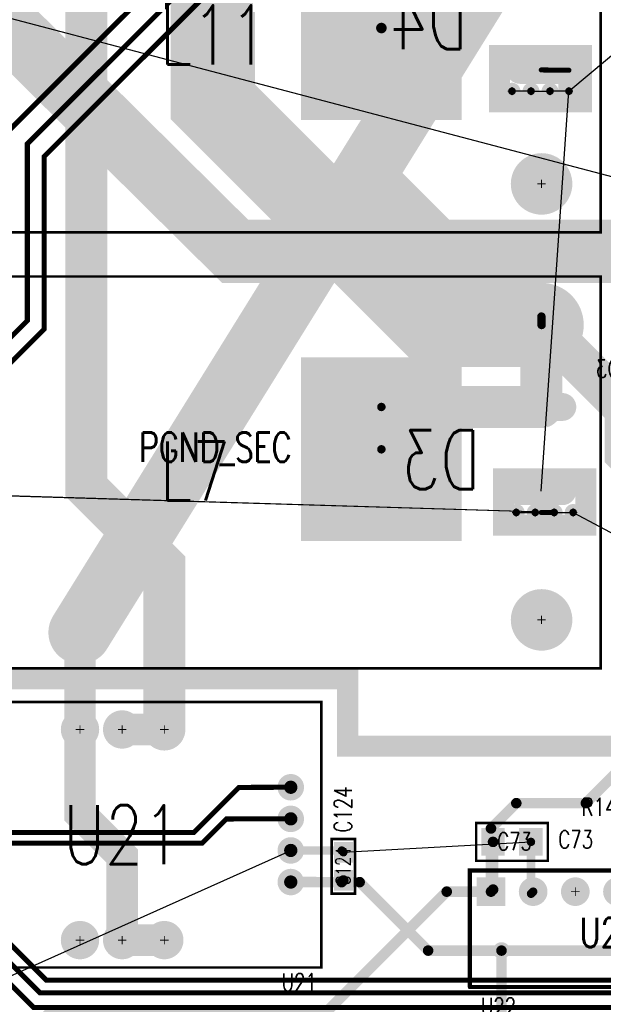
# Model space of a CAD drawing. Extents: x -7.2 to 18.3, y -5.6 to 10.9.
# Tile 96 of 112: x 7.8 to 9.2, y 2 to 4.4. Entities that reach past the tile are written whole.
import ezdxf
from ezdxf.enums import TextEntityAlignment as Align

# ---------------------------------------------------------------- set-up
doc = ezdxf.new("R2010")
doc.units = 0
for name, pattern in [('SIG_14', [2, 1, 1]), ('SIG_16', [2, 1, 1]), ('SIG_162', [2, 1, 1]), ('SIG_163', [2, 1, 1]), ('SIG_164', [2, 1, 1]), ('SIG_17', [2, 1, 1]), ('SIG_19', [2, 1, 1]), ('SIG_199', [2, 1, 1]), ('SIG_203', [2, 1, 1]), ('SIG_204', [2, 1, 1]), ('SIG_213', [2, 1, 1]), ('SIG_274', [2, 1, 1]), ('SIG_42', [2, 1, 1]), ('SIG_47', [2, 1, 1]), ('SIG_7', [2, 1, 1]), ('SIG_99', [2, 1, 1])]:
    doc.linetypes.add(name, pattern=pattern)
for name, color, linetype in [('2D_LINE_02', 112, 'CONTINUOUS'), ('COPPER_04', 5, 'CONTINUOUS'), ('DRIL_NPLTE_THRU_01', 16, 'CONTINUOUS'), ('DRIL_NPLTE_THRU_03', 146, 'CONTINUOUS'), ('DRIL_NPLTE_THRU_04', 176, 'CONTINUOUS'), ('DRIL_PLTE_THRU_01', 16, 'CONTINUOUS'), ('DRIL_PLTE_THRU_03', 146, 'CONTINUOUS'), ('DRIL_PLTE_THRU_04', 176, 'CONTINUOUS'), ('DRIL_SYMBOL', 254, 'CONTINUOUS'), ('LINK_00', 2, 'CONTINUOUS'), ('PADS_BOT', 5, 'CONTINUOUS'), ('PADS_INNER', 1, 'CONTINUOUS'), ('PADS_TOP', 1, 'CONTINUOUS'), ('PADS_XR_131', 3, 'CONTINUOUS'), ('PADS_XR_132', 6, 'CONTINUOUS'), ('PADS_XR_133', 254, 'CONTINUOUS'), ('PART_NAME_123', 255, 'CONTINUOUS'), ('PART_NAME_124', 6, 'CONTINUOUS'), ('PART_NAME_129', 2, 'CONTINUOUS'), ('PART_NAME_130', 106, 'CONTINUOUS'), ('PART_TOP_2DLINE_123', 255, 'CONTINUOUS'), ('PART_TOP_2DLINE_129', 2, 'CONTINUOUS'), ('TEXT_02', 112, 'CONTINUOUS'), ('TRACE_01', 1, 'CONTINUOUS'), ('TRACE_03', 130, 'CONTINUOUS'), ('TRACE_04', 5, 'CONTINUOUS'), ('VIAPTS', 56, 'CONTINUOUS')]:
    doc.layers.add(name, color=color, linetype=linetype)
doc.styles.add('W0$001', font='simplex', dxfattribs={"width": 0.75})
doc.styles.add('W0$005', font='simplex', dxfattribs={"width": 0.75})
doc.styles.add('W0$006', font='simplex', dxfattribs={"width": 0.75})
doc.styles.add('W0$01', font='simplex', dxfattribs={"width": 0.75})

# ---------------------------------------------------------------- blocks, each defined once
blk = doc.blocks.new('SMOOTH_0$05')
at = {"const_width": 0.025}
blk.add_lwpolyline([(-0.0125, 0, 1), (0.0125, 0, 1)], format="xyb", close=True, dxfattribs=at)
blk = doc.blocks.new('DRAWING_290')
at = {"layer": '2D_LINE_02', "const_width": 0.05}
blk.add_lwpolyline([(2.745, -2.245), (5.495, -2.245), (5.495, -2.25), (4.275, -2.25), (4.275, -2.865), (5.6669, -2.865), (5.7669, -2.965), (5.7669, -3.11), (6.05, -3.11), (6.05, -3.47), (5.37, -3.47), (5.37, -4.745), (6.075, -4.745), (6.075, -5.44), (5.725, -5.44), (5.725, -5.15), (4.49, -5.15), (4.49, -4.99), (1.44, -4.99)], dxfattribs=at)
at = {"layer": '2D_LINE_02'}
for p in [(4.49, -4.99), (4.49, -5.15)]:
    blk.add_blockref('SMOOTH_0$05', p, dxfattribs=at)
blk = doc.blocks.new('COPPER_294')
at = {"layer": 'COPPER_04', "const_width": 0.05}
blk.add_lwpolyline([(0.005, 0), (0.2, 0), (0.2, -0.11), (0.005, -0.11)], close=True, dxfattribs=at)
at = {"layer": 'COPPER_04'}
for p in [(0.005, 0), (0.2, 0), (0.005, -0.11), (0.2, -0.11)]:
    blk.add_blockref('SMOOTH_0$05', p, dxfattribs=at)
blk = doc.blocks.new('COPPER_295')
at = {"layer": 'COPPER_04', "const_width": 0.05}
blk.add_lwpolyline([(0.005, 0), (0.2, 0), (0.2, -0.11), (0.005, -0.11)], close=True, dxfattribs=at)
at = {"layer": 'COPPER_04'}
for p in [(0.005, 0), (0.2, 0), (0.005, -0.11), (0.2, -0.11)]:
    blk.add_blockref('SMOOTH_0$05', p, dxfattribs=at)
blk = doc.blocks.new('SMOOTH_0$006')
at = {"const_width": 0.003}
blk.add_lwpolyline([(-0.0015, 0, 1), (0.0015, 0, 1)], format="xyb", close=True, dxfattribs=at)
blk = doc.blocks.new('SMOOTH_0$001')
at = {"const_width": 0.0005}
blk.add_lwpolyline([(-0.00025, 0, 1), (0.00025, 0, 1)], format="xyb", close=True, dxfattribs=at)
blk = doc.blocks.new('PART_BODY_TOP_334')
at = {"layer": 'PART_TOP_2DLINE_123', "const_width": 0.006}
blk.add_lwpolyline([(0.085, 0.045), (0.085, -0.045), (-0.085, -0.045), (-0.085, 0.045)], close=True, dxfattribs=at)
at = {"layer": 'PART_TOP_2DLINE_129', "const_width": 0.001}
blk.add_lwpolyline([(0.085, 0.045), (0.085, -0.045), (-0.085, -0.045), (-0.085, 0.045)], close=True, dxfattribs=at)
at = {"layer": 'PART_TOP_2DLINE_123'}
for p in [(-0.085, 0.045), (0.085, 0.045), (-0.085, -0.045), (0.085, -0.045)]:
    blk.add_blockref('SMOOTH_0$006', p, dxfattribs=at)
at = {"layer": 'PART_TOP_2DLINE_129'}
for p in [(-0.085, 0.045), (0.085, 0.045), (-0.085, -0.045), (0.085, -0.045)]:
    blk.add_blockref('SMOOTH_0$001', p, dxfattribs=at)
blk = doc.blocks.new('DRIL_HOLE_0')
blk.add_lwpolyline([(0, 0, 1), (0, 0, 1)], format="xyb", close=True)
blk = doc.blocks.new('PAD_1')
blk.add_lwpolyline([(0, 0, 1), (0, 0, 1)], format="xyb", close=True)
blk = doc.blocks.new('PAD_37')
at = {"const_width": 0.056}
blk.add_lwpolyline([(-0.033, 0), (0.033, 0)], dxfattribs=at)
blk = doc.blocks.new('PAD_38')
at = {"const_width": 0.05}
blk.add_lwpolyline([(-0.03, 0), (0.03, 0)], dxfattribs=at)
blk = doc.blocks.new('STK_TOP_10')
at = {"layer": 'DRIL_NPLTE_THRU_01'}
blk.add_blockref('DRIL_HOLE_0', (0, 0), dxfattribs=at)
at = {"layer": 'DRIL_NPLTE_THRU_03'}
blk.add_blockref('DRIL_HOLE_0', (0, 0), dxfattribs=at)
at = {"layer": 'DRIL_NPLTE_THRU_04'}
blk.add_blockref('DRIL_HOLE_0', (0, 0), dxfattribs=at)
at = {"layer": 'PADS_BOT'}
blk.add_blockref('PAD_1', (0, 0), dxfattribs=at)
at = {"layer": 'PADS_INNER'}
blk.add_blockref('PAD_1', (0, 0), dxfattribs=at)
at = {"layer": 'PADS_TOP', "rotation": 90}
blk.add_blockref('PAD_38', (0, 0), dxfattribs=at)
at = {"layer": 'PADS_XR_131', "rotation": 90}
blk.add_blockref('PAD_37', (0, 0), dxfattribs=at)
at = {"layer": 'PADS_XR_133', "rotation": 90}
blk.add_blockref('PAD_38', (0, 0), dxfattribs=at)
blk = doc.blocks.new('SYM_TOP_7')
for name, p in [('PART_BODY_TOP_334', (0, 0)), ('STK_TOP_10', (-0.045, 0)), ('STK_TOP_10', (0.045, 0))]:
    blk.add_blockref(name, p)
blk = doc.blocks.new('PART_TOP_118')
blk.add_blockref('SYM_TOP_7', (0, 0))
at = {"layer": 'PART_NAME_123', "style": 'W0$006', "width": 0.75}
blk.add_text('C73', height=0.042, rotation=180, dxfattribs=at).set_placement((-0.11, 0.015))
at = {"layer": 'PART_NAME_129', "style": 'W0$001', "width": 0.75}
blk.add_text('C73', height=0.042, rotation=180, dxfattribs=at).set_placement((0.0351, 0.0199))
blk = doc.blocks.new('PART_BODY_TOP_339')
at = {"layer": 'PART_TOP_2DLINE_123', "const_width": 0.006}
blk.add_lwpolyline([(-0.065, -0.0276), (0.065, -0.0276), (0.065, 0.0276), (-0.065, 0.0276)], close=True, dxfattribs=at)
at = {"layer": 'PART_TOP_2DLINE_129', "const_width": 0.001}
blk.add_lwpolyline([(-0.065, -0.03), (0.065, -0.03), (0.065, 0.0276), (-0.065, 0.0276)], close=True, dxfattribs=at)
at = {"layer": 'PART_TOP_2DLINE_123'}
for p in [(-0.065, 0.0276), (0.065, 0.0276), (-0.065, -0.0276), (0.065, -0.0276)]:
    blk.add_blockref('SMOOTH_0$006', p, dxfattribs=at)
at = {"layer": 'PART_TOP_2DLINE_129'}
for p in [(-0.065, 0.0276), (0.065, 0.0276), (-0.065, -0.03), (0.065, -0.03)]:
    blk.add_blockref('SMOOTH_0$001', p, dxfattribs=at)
blk = doc.blocks.new('PAD_46')
at = {"const_width": 0.045}
blk.add_lwpolyline([(-0.0245, 0), (0.0245, 0)], dxfattribs=at)
blk = doc.blocks.new('PAD_47')
at = {"const_width": 0.039}
blk.add_lwpolyline([(-0.0215, 0), (0.0215, 0)], dxfattribs=at)
blk = doc.blocks.new('STK_TOP_14')
at = {"layer": 'DRIL_PLTE_THRU_01'}
blk.add_blockref('DRIL_HOLE_0', (0, 0), dxfattribs=at)
at = {"layer": 'DRIL_PLTE_THRU_03'}
blk.add_blockref('DRIL_HOLE_0', (0, 0), dxfattribs=at)
at = {"layer": 'DRIL_PLTE_THRU_04'}
blk.add_blockref('DRIL_HOLE_0', (0, 0), dxfattribs=at)
at = {"layer": 'PADS_BOT'}
blk.add_blockref('PAD_1', (0, 0), dxfattribs=at)
at = {"layer": 'PADS_INNER'}
blk.add_blockref('PAD_1', (0, 0), dxfattribs=at)
at = {"layer": 'PADS_TOP'}
blk.add_blockref('PAD_47', (0, 0), dxfattribs=at)
at = {"layer": 'PADS_XR_131'}
blk.add_blockref('PAD_46', (0, 0), dxfattribs=at)
at = {"layer": 'PADS_XR_133'}
blk.add_blockref('PAD_47', (0, 0), dxfattribs=at)
blk = doc.blocks.new('SYM_TOP_12')
for name, p in [('PART_BODY_TOP_339', (0, 0)), ('STK_TOP_14', (-0.0335, 0)), ('STK_TOP_14', (0.0335, 0))]:
    blk.add_blockref(name, p)
blk = doc.blocks.new('PART_TOP_186')
blk.add_blockref('SYM_TOP_12', (0, 0))
at = {"layer": 'PART_NAME_123', "style": 'W0$006', "width": 0.75}
blk.add_text('C124', height=0.042, dxfattribs=at).set_placement((0.0801, -0.0199))
at = {"layer": 'PART_NAME_129', "style": 'W0$001', "width": 0.75}
blk.add_text('C124', height=0.035, dxfattribs=at).set_placement((0, 0.0003), align=Align.MIDDLE_CENTER)
blk = doc.blocks.new('PART_BODY_TOP_346')
at = {"layer": 'PART_TOP_2DLINE_123', "const_width": 0.006}
blk.add_lwpolyline([(-0.0669, -0.0315), (0.0669, -0.0315), (0.0669, 0.0315), (-0.0669, 0.0315)], close=True, dxfattribs=at)
at = {"layer": 'PART_TOP_2DLINE_129', "const_width": 0.001}
blk.add_lwpolyline([(-0.06, -0.025), (0.06, -0.025), (0.06, 0.025), (-0.06, 0.025)], close=True, dxfattribs=at)
at = {"layer": 'PART_TOP_2DLINE_123'}
for p in [(-0.0669, 0.0315), (0.0669, 0.0315), (-0.0669, -0.0315), (0.0669, -0.0315)]:
    blk.add_blockref('SMOOTH_0$006', p, dxfattribs=at)
at = {"layer": 'PART_TOP_2DLINE_129'}
for p in [(-0.06, 0.025), (0.06, 0.025), (-0.06, -0.025), (0.06, -0.025)]:
    blk.add_blockref('SMOOTH_0$001', p, dxfattribs=at)
blk = doc.blocks.new('SYM_TOP_19')
for name, p in [('PART_BODY_TOP_346', (0, 0)), ('STK_TOP_14', (-0.0335, 0)), ('STK_TOP_14', (0.0335, 0))]:
    blk.add_blockref(name, p)
blk = doc.blocks.new('PART_TOP_250')
blk.add_blockref('SYM_TOP_19', (0, 0))
at = {"layer": 'PART_NAME_123', "style": 'W0$006', "width": 0.75}
blk.add_text('R149', height=0.042, dxfattribs=at).set_placement((-0.185, -0.02))
at = {"layer": 'PART_NAME_129', "style": 'W0$001', "width": 0.75}
blk.add_text('R149', height=0.035, dxfattribs=at).set_placement((0, 0.0003), align=Align.MIDDLE_CENTER)
blk = doc.blocks.new('PART_BODY_TOP_361')
at = {"layer": 'PART_TOP_2DLINE_123', "const_width": 0.006}
blk.add_lwpolyline([(-0.465, 0.89), (0.465, 0.89), (0.465, -0.89), (-0.465, -0.89)], close=True, dxfattribs=at)
at = {"layer": 'PART_TOP_2DLINE_129', "const_width": 0.001}
blk.add_lwpolyline([(-0.465, 0.89), (0.465, 0.89), (0.465, -0.89), (-0.465, -0.89)], close=True, dxfattribs=at)
at = {"layer": 'PART_TOP_2DLINE_123'}
for p in [(-0.465, 0.89), (0.465, 0.89), (-0.465, -0.89), (0.465, -0.89)]:
    blk.add_blockref('SMOOTH_0$006', p, dxfattribs=at)
at = {"layer": 'PART_TOP_2DLINE_129'}
for p in [(-0.465, 0.89), (0.465, 0.89), (-0.465, -0.89), (0.465, -0.89)]:
    blk.add_blockref('SMOOTH_0$001', p, dxfattribs=at)
blk = doc.blocks.new('DRIL_SYMBOL_0$075')
at = {"layer": 'DRIL_SYMBOL', "const_width": 0.002}
for points in [[(-0.01, 0), (0.01, 0)], [(0, -0.01), (0, 0.01)]]:
    blk.add_lwpolyline(points, dxfattribs=at)
blk = doc.blocks.new('DRIL_HOLE_0$075')
at = {"const_width": 0.0375}
blk.add_lwpolyline([(-0.01875, 0, 1), (0.01875, 0, 1)], format="xyb", close=True, dxfattribs=at)
blk.add_blockref('DRIL_SYMBOL_0$075', (0, 0))
blk = doc.blocks.new('PAD_123')
at = {"const_width": 0.07}
blk.add_lwpolyline([(0, -0.035, 1), (0, 0.035, 1)], format="xyb", close=True, dxfattribs=at)
blk = doc.blocks.new('PAD_124')
at = {"const_width": 0.073}
blk.add_lwpolyline([(0, -0.0365, 1), (0, 0.0365, 1)], format="xyb", close=True, dxfattribs=at)
blk = doc.blocks.new('STK_TOP_41')
at = {"layer": 'DRIL_PLTE_THRU_01'}
blk.add_blockref('DRIL_HOLE_0$075', (0, 0), dxfattribs=at)
at = {"layer": 'DRIL_PLTE_THRU_03'}
blk.add_blockref('DRIL_HOLE_0$075', (0, 0), dxfattribs=at)
at = {"layer": 'DRIL_PLTE_THRU_04'}
blk.add_blockref('DRIL_HOLE_0$075', (0, 0), dxfattribs=at)
at = {"layer": 'PADS_BOT'}
blk.add_blockref('PAD_123', (0, 0), dxfattribs=at)
at = {"layer": 'PADS_INNER'}
blk.add_blockref('PAD_123', (0, 0), dxfattribs=at)
at = {"layer": 'PADS_TOP'}
blk.add_blockref('PAD_123', (0, 0), dxfattribs=at)
at = {"layer": 'PADS_XR_131'}
blk.add_blockref('PAD_124', (0, 0), dxfattribs=at)
at = {"layer": 'PADS_XR_132'}
blk.add_blockref('PAD_124', (0, 0), dxfattribs=at)
blk = doc.blocks.new('SYM_TOP_34')
for name, p in [('PART_BODY_TOP_361', (0, 0)), ('STK_TOP_41', (-0.35, 0.75)), ('STK_TOP_41', (0.35, 0.75)), ('STK_TOP_41', (-0.35, -0.75)), ('STK_TOP_41', (0.35, -0.75))]:
    blk.add_blockref(name, p)
blk = doc.blocks.new('PART_TOP_423')
blk.add_blockref('SYM_TOP_34', (0, 0))
at = {"layer": 'PART_NAME_123', "style": 'W0$006', "width": 0.75}
blk.add_text('L11', height=0.042, rotation=90, dxfattribs=at).set_placement((0.5199, -0.8252))
at = {"layer": 'PART_NAME_129', "style": 'W0$001', "width": 0.75}
blk.add_text('L11', height=0.14, rotation=90, dxfattribs=at).set_placement((0.0665, -0.1555))
blk = doc.blocks.new('PART_TOP_424')
blk.add_blockref('SYM_TOP_34', (0, 0))
at = {"layer": 'PART_NAME_123', "style": 'W0$006', "width": 0.75}
blk.add_text('L7', height=0.042, rotation=90, dxfattribs=at).set_placement((0.5299, -0.8252))
at = {"layer": 'PART_NAME_129', "style": 'W0$001', "width": 0.75}
blk.add_text('L7', height=0.14, rotation=90, dxfattribs=at).set_placement((0.0665, -0.1555))
blk = doc.blocks.new('PAD_134')
at = {"const_width": 0.03}
blk.add_lwpolyline([(-0.05, -0.015), (0.05, -0.015, 1), (0.05, 0.015), (-0.05, 0.015, 1)], format="xyb", close=True, dxfattribs=at)
blk = doc.blocks.new('PAD_133')
at = {"const_width": 0.033}
blk.add_lwpolyline([(-0.05, -0.0165), (0.05, -0.0165, 1), (0.05, 0.0165), (-0.05, 0.0165, 1)], format="xyb", close=True, dxfattribs=at)
blk = doc.blocks.new('STK_BOT_76')
at = {"layer": 'DRIL_NPLTE_THRU_01'}
blk.add_blockref('DRIL_HOLE_0', (0, 0), dxfattribs=at)
at = {"layer": 'DRIL_NPLTE_THRU_03'}
blk.add_blockref('DRIL_HOLE_0', (0, 0), dxfattribs=at)
at = {"layer": 'DRIL_NPLTE_THRU_04'}
blk.add_blockref('DRIL_HOLE_0', (0, 0), dxfattribs=at)
at = {"layer": 'PADS_BOT', "rotation": 90}
blk.add_blockref('PAD_134', (0, 0), dxfattribs=at)
at = {"layer": 'PADS_INNER'}
blk.add_blockref('PAD_1', (0, 0), dxfattribs=at)
at = {"layer": 'PADS_TOP'}
blk.add_blockref('PAD_1', (0, 0), dxfattribs=at)
at = {"layer": 'PADS_XR_131', "rotation": 90}
blk.add_blockref('PAD_133', (0, 0), dxfattribs=at)
at = {"layer": 'PADS_XR_133', "rotation": 90}
blk.add_blockref('PAD_134', (0, 0), dxfattribs=at)
blk = doc.blocks.new('PAD_136')
at = {"const_width": 0.375}
blk.add_lwpolyline([(-0.215, 0), (0.215, 0)], dxfattribs=at)
blk = doc.blocks.new('PAD_135')
at = {"const_width": 0.381}
blk.add_lwpolyline([(-0.218, 0), (0.218, 0)], dxfattribs=at)
blk = doc.blocks.new('STK_BOT_77')
at = {"layer": 'DRIL_NPLTE_THRU_01'}
blk.add_blockref('DRIL_HOLE_0', (0, 0), dxfattribs=at)
at = {"layer": 'DRIL_NPLTE_THRU_03'}
blk.add_blockref('DRIL_HOLE_0', (0, 0), dxfattribs=at)
at = {"layer": 'DRIL_NPLTE_THRU_04'}
blk.add_blockref('DRIL_HOLE_0', (0, 0), dxfattribs=at)
at = {"layer": 'PADS_BOT'}
blk.add_blockref('PAD_136', (0, 0), dxfattribs=at)
at = {"layer": 'PADS_INNER'}
blk.add_blockref('PAD_1', (0, 0), dxfattribs=at)
at = {"layer": 'PADS_TOP'}
blk.add_blockref('PAD_1', (0, 0), dxfattribs=at)
at = {"layer": 'PADS_XR_131'}
blk.add_blockref('PAD_135', (0, 0), dxfattribs=at)
at = {"layer": 'PADS_XR_133'}
blk.add_blockref('PAD_136', (0, 0), dxfattribs=at)
blk = doc.blocks.new('SYM_BOT_63')
for name, p in [('STK_BOT_77', (0, 0.13)), ('STK_BOT_76', (-0.1005, -0.2493)), ('STK_BOT_76', (0.0995, -0.2493))]:
    blk.add_blockref(name, p)
blk = doc.blocks.new('PART_BOT_438')
blk.add_blockref('SYM_BOT_63', (0, 0))
at = {"layer": 'PART_NAME_124', "style": 'W0$005', "width": 0.75}
blk.add_text('D3', height=0.042, rotation=90, dxfattribs=at).set_placement((-0.1701, -0.4349))
at = {"layer": 'PART_NAME_130', "style": 'W0$001', "width": 0.75}
blk.add_text('D3', height=0.14, rotation=90, dxfattribs=at).set_placement((0.0949, -0.1049))
blk = doc.blocks.new('PART_BOT_440')
blk.add_blockref('SYM_BOT_63', (0, 0))
at = {"layer": 'PART_NAME_124', "style": 'W0$005', "width": 0.75}
blk.add_text('D4', height=0.042, rotation=90, dxfattribs=at).set_placement((-0.1851, -0.4299))
at = {"layer": 'PART_NAME_130', "style": 'W0$001', "width": 0.75}
blk.add_text('D4', height=0.14, rotation=90, dxfattribs=at).set_placement((0.0499, -0.0749))
blk = doc.blocks.new('SMOOTH_0$01')
at = {"const_width": 0.005}
blk.add_lwpolyline([(-0.0025, 0, 1), (0.0025, 0, 1)], format="xyb", close=True, dxfattribs=at)
blk = doc.blocks.new('PART_BODY_TOP_430')
at = {"layer": 'PART_TOP_2DLINE_123', "const_width": 0.01}
blk.add_lwpolyline([(-0.05, -0.226), (-0.05, 0.05), (0.65, 0.05), (0.65, -0.2264), (-0.05, -0.2264)], dxfattribs=at)
at = {"layer": 'PART_TOP_2DLINE_129', "const_width": 0.001}
blk.add_lwpolyline([(-0.05, -0.226), (-0.05, 0.05), (0.65, 0.05), (0.65, -0.226), (-0.05, -0.226)], dxfattribs=at)
at = {"layer": 'PART_TOP_2DLINE_123'}
for p in [(-0.05, 0.05), (0.65, 0.05), (-0.05, -0.226), (-0.05, -0.2264), (0.65, -0.2264)]:
    blk.add_blockref('SMOOTH_0$01', p, dxfattribs=at)
at = {"layer": 'PART_TOP_2DLINE_129'}
for p in [(-0.05, 0.05), (0.65, 0.05), (-0.05, -0.226), (-0.05, -0.226), (0.65, -0.226)]:
    blk.add_blockref('SMOOTH_0$001', p, dxfattribs=at)
blk = doc.blocks.new('DRIL_SYMBOL_0$042')
at = {"layer": 'DRIL_SYMBOL', "const_width": 0.002}
for points in [[(-0.01, 0), (0.01, 0)], [(0, -0.01), (0, 0.01)]]:
    blk.add_lwpolyline(points, dxfattribs=at)
blk = doc.blocks.new('DRIL_HOLE_0$042')
at = {"const_width": 0.021}
blk.add_lwpolyline([(-0.0105, 0, 1), (0.0105, 0, 1)], format="xyb", close=True, dxfattribs=at)
blk.add_blockref('DRIL_SYMBOL_0$042', (0, 0))
blk = doc.blocks.new('PAD_39')
at = {"const_width": 0.031}
blk.add_lwpolyline([(0, -0.0155, 1), (0, 0.0155, 1)], format="xyb", close=True, dxfattribs=at)
blk = doc.blocks.new('PAD_40')
at = {"const_width": 0.062}
blk.add_lwpolyline([(-0.031, 0), (0.031, 0)], dxfattribs=at)
blk = doc.blocks.new('PAD_41')
at = {"const_width": 0.068}
blk.add_lwpolyline([(-0.034, 0), (0.034, 0)], dxfattribs=at)
blk = doc.blocks.new('STK_TOP_15')
at = {"layer": 'DRIL_PLTE_THRU_01'}
blk.add_blockref('DRIL_HOLE_0$042', (0, 0), dxfattribs=at)
at = {"layer": 'DRIL_PLTE_THRU_03'}
blk.add_blockref('DRIL_HOLE_0$042', (0, 0), dxfattribs=at)
at = {"layer": 'DRIL_PLTE_THRU_04'}
blk.add_blockref('DRIL_HOLE_0$042', (0, 0), dxfattribs=at)
at = {"layer": 'PADS_BOT'}
blk.add_blockref('PAD_40', (0, 0), dxfattribs=at)
at = {"layer": 'PADS_INNER'}
blk.add_blockref('PAD_39', (0, 0), dxfattribs=at)
at = {"layer": 'PADS_TOP'}
blk.add_blockref('PAD_40', (0, 0), dxfattribs=at)
at = {"layer": 'PADS_XR_131'}
blk.add_blockref('PAD_41', (0, 0), dxfattribs=at)
at = {"layer": 'PADS_XR_132'}
blk.add_blockref('PAD_41', (0, 0), dxfattribs=at)
blk = doc.blocks.new('PAD_43')
at = {"const_width": 0.034}
blk.add_lwpolyline([(0, -0.017, 1), (0, 0.017, 1)], format="xyb", close=True, dxfattribs=at)
blk = doc.blocks.new('STK_TOP_16')
at = {"layer": 'DRIL_PLTE_THRU_01'}
blk.add_blockref('DRIL_HOLE_0$042', (0, 0), dxfattribs=at)
at = {"layer": 'DRIL_PLTE_THRU_03'}
blk.add_blockref('DRIL_HOLE_0$042', (0, 0), dxfattribs=at)
at = {"layer": 'DRIL_PLTE_THRU_04'}
blk.add_blockref('DRIL_HOLE_0$042', (0, 0), dxfattribs=at)
at = {"layer": 'PADS_BOT'}
blk.add_blockref('PAD_39', (0, 0), dxfattribs=at)
at = {"layer": 'PADS_INNER'}
blk.add_blockref('PAD_39', (0, 0), dxfattribs=at)
at = {"layer": 'PADS_TOP'}
blk.add_blockref('PAD_39', (0, 0), dxfattribs=at)
at = {"layer": 'PADS_XR_131'}
blk.add_blockref('PAD_43', (0, 0), dxfattribs=at)
at = {"layer": 'PADS_XR_132'}
blk.add_blockref('PAD_43', (0, 0), dxfattribs=at)
blk = doc.blocks.new('SYM_TOP_103')
for name, p in [('PART_BODY_TOP_430', (0, 0)), ('STK_TOP_15', (0, 0)), ('STK_TOP_16', (0.1, 0)), ('STK_TOP_16', (0.2, 0)), ('STK_TOP_16', (0.3, 0)), ('STK_TOP_16', (0.4, 0)), ('STK_TOP_16', (0.5, 0)), ('STK_TOP_16', (0.6, 0))]:
    blk.add_blockref(name, p)
blk = doc.blocks.new('PART_TOP_589')
blk.add_blockref('SYM_TOP_103', (0, 0))
at = {"layer": 'PART_NAME_123', "style": 'W0$006', "width": 0.75}
blk.add_text('U22', height=0.042, dxfattribs=at).set_placement((-0.0242, -0.2939))
at = {"layer": 'PART_NAME_129', "style": 'W0$001', "width": 0.75}
blk.add_text('U22', height=0.07, dxfattribs=at).set_placement((0.2108, -0.1319))
blk = doc.blocks.new('PART_BODY_TOP_431')
at = {"layer": 'PART_TOP_2DLINE_123', "const_width": 0.006}
for points in [[(0.315, 0.407), (0.315, 0.4724), (-0.315, 0.4724), (-0.315, 0.406)], [(-0.315, 0.405), (-0.315, -0.4724), (0.315, -0.4724), (0.315, 0.41)]]:
    blk.add_lwpolyline(points, dxfattribs=at)
at = {"layer": 'PART_TOP_2DLINE_129', "const_width": 0.001}
blk.add_lwpolyline([(-0.315, 0.4724), (0.315, 0.4724), (0.315, -0.4724), (-0.315, -0.4724)], close=True, dxfattribs=at)
at = {"layer": 'PART_TOP_2DLINE_123'}
for p in [(-0.315, 0.4724), (0.315, 0.4724), (-0.315, 0.406), (-0.315, 0.405), (0.315, 0.41), (0.315, 0.407), (-0.315, -0.4724), (0.315, -0.4724)]:
    blk.add_blockref('SMOOTH_0$006', p, dxfattribs=at)
at = {"layer": 'PART_TOP_2DLINE_129'}
for p in [(-0.315, 0.4724), (0.315, 0.4724), (-0.315, -0.4724), (0.315, -0.4724)]:
    blk.add_blockref('SMOOTH_0$001', p, dxfattribs=at)
blk = doc.blocks.new('DRIL_SYMBOL_0$0511811024')
at = {"layer": 'DRIL_SYMBOL', "const_width": 0.002}
for points in [[(-0.01, 0), (0.01, 0)], [(0, -0.01), (0, 0.01)]]:
    blk.add_lwpolyline(points, dxfattribs=at)
blk = doc.blocks.new('DRIL_HOLE_0$0511811024')
at = {"const_width": 0.0256}
blk.add_lwpolyline([(-0.0128, 0, 1), (0.0128, 0, 1)], format="xyb", close=True, dxfattribs=at)
blk.add_blockref('DRIL_SYMBOL_0$0511811024', (0, 0))
blk = doc.blocks.new('PAD_174')
at = {"const_width": 0.0394}
blk.add_lwpolyline([(0, -0.0197, 1), (0, 0.0197, 1)], format="xyb", close=True, dxfattribs=at)
blk = doc.blocks.new('PAD_179')
at = {"const_width": 0.0455}
blk.add_lwpolyline([(0, -0.02275, 1), (0, 0.02275, 1)], format="xyb", close=True, dxfattribs=at)
blk = doc.blocks.new('STK_TOP_107')
at = {"layer": 'DRIL_PLTE_THRU_01'}
blk.add_blockref('DRIL_HOLE_0$0511811024', (0, 0), dxfattribs=at)
at = {"layer": 'DRIL_PLTE_THRU_03'}
blk.add_blockref('DRIL_HOLE_0$0511811024', (0, 0), dxfattribs=at)
at = {"layer": 'DRIL_PLTE_THRU_04'}
blk.add_blockref('DRIL_HOLE_0$0511811024', (0, 0), dxfattribs=at)
at = {"layer": 'PADS_BOT'}
blk.add_blockref('PAD_174', (0, 0), dxfattribs=at)
at = {"layer": 'PADS_INNER'}
blk.add_blockref('PAD_174', (0, 0), dxfattribs=at)
at = {"layer": 'PADS_TOP'}
blk.add_blockref('PAD_174', (0, 0), dxfattribs=at)
at = {"layer": 'PADS_XR_131'}
blk.add_blockref('PAD_179', (0, 0), dxfattribs=at)
at = {"layer": 'PADS_XR_132'}
blk.add_blockref('PAD_179', (0, 0), dxfattribs=at)
blk = doc.blocks.new('DRIL_SYMBOL_0$031496063')
at = {"layer": 'DRIL_SYMBOL', "const_width": 0.002}
for points in [[(-0.01, 0), (0.01, 0)], [(0, -0.01), (0, 0.01)]]:
    blk.add_lwpolyline(points, dxfattribs=at)
blk = doc.blocks.new('DRIL_HOLE_0$031496063')
at = {"const_width": 0.0157}
blk.add_lwpolyline([(-0.0079, 0, 1), (0.0079, 0, 1)], format="xyb", close=True, dxfattribs=at)
blk.add_blockref('DRIL_SYMBOL_0$031496063', (0, 0))
blk = doc.blocks.new('PAD_180')
at = {"const_width": 0.0295}
blk.add_lwpolyline([(0, -0.0148, 1), (0, 0.0148, 1)], format="xyb", close=True, dxfattribs=at)
blk = doc.blocks.new('PAD_183')
at = {"const_width": 0.0315}
blk.add_lwpolyline([(0, -0.0157, 1), (0, 0.0157, 1)], format="xyb", close=True, dxfattribs=at)
blk = doc.blocks.new('STK_TOP_108')
at = {"layer": 'DRIL_PLTE_THRU_01'}
blk.add_blockref('DRIL_HOLE_0$031496063', (0, 0), dxfattribs=at)
at = {"layer": 'DRIL_PLTE_THRU_03'}
blk.add_blockref('DRIL_HOLE_0$031496063', (0, 0), dxfattribs=at)
at = {"layer": 'DRIL_PLTE_THRU_04'}
blk.add_blockref('DRIL_HOLE_0$031496063', (0, 0), dxfattribs=at)
at = {"layer": 'PADS_BOT'}
blk.add_blockref('PAD_180', (0, 0), dxfattribs=at)
at = {"layer": 'PADS_INNER'}
blk.add_blockref('PAD_180', (0, 0), dxfattribs=at)
at = {"layer": 'PADS_TOP'}
blk.add_blockref('PAD_180', (0, 0), dxfattribs=at)
at = {"layer": 'PADS_XR_131'}
blk.add_blockref('PAD_183', (0, 0), dxfattribs=at)
at = {"layer": 'PADS_XR_132'}
blk.add_blockref('PAD_183', (0, 0), dxfattribs=at)
blk = doc.blocks.new('SYM_TOP_104')
for name, p in [('PART_BODY_TOP_431', (0, 0)), ('STK_TOP_108', (-0.1128, 0.4)), ('STK_TOP_108', (-0.0378, 0.4)), ('STK_TOP_108', (0.0372, 0.4)), ('STK_TOP_108', (0.1122, 0.4)), ('STK_TOP_107', (-0.25, 0.1)), ('STK_TOP_107', (0.25, 0.1)), ('STK_TOP_107', (-0.25, 0)), ('STK_TOP_107', (0.25, 0)), ('STK_TOP_107', (-0.25, -0.1)), ('STK_TOP_107', (0.25, -0.1))]:
    blk.add_blockref(name, p)
blk = doc.blocks.new('PART_TOP_591')
blk.add_blockref('SYM_TOP_104', (0, 0))
at = {"layer": 'PART_NAME_123', "style": 'W0$006', "width": 0.75}
blk.add_text('U21', height=0.042, rotation=90, dxfattribs=at).set_placement((0.3499, 0.4199), align=Align.MIDDLE_CENTER)
at = {"layer": 'PART_NAME_129', "style": 'W0$001', "width": 0.75}
blk.add_text('U21', height=0.14, rotation=90, dxfattribs=at).set_placement((0, 0), align=Align.MIDDLE_CENTER)
blk = doc.blocks.new('SMOOTH_0$012')
at = {"const_width": 0.006}
blk.add_lwpolyline([(-0.003, 0, 1), (0.003, 0, 1)], format="xyb", close=True, dxfattribs=at)
blk = doc.blocks.new('SMOOTH_0$15')
at = {"const_width": 0.075}
blk.add_lwpolyline([(-0.0375, 0, 1), (0.0375, 0, 1)], format="xyb", close=True, dxfattribs=at)
blk = doc.blocks.new('SMOOTH_0$02')
at = {"const_width": 0.01}
blk.add_lwpolyline([(-0.005, 0, 1), (0.005, 0, 1)], format="xyb", close=True, dxfattribs=at)
blk = doc.blocks.new('SMOOTH_0$025')
at = {"const_width": 0.0125}
blk.add_lwpolyline([(-0.00625, 0, 1), (0.00625, 0, 1)], format="xyb", close=True, dxfattribs=at)
blk = doc.blocks.new('SMOOTH_0$075')
at = {"const_width": 0.0375}
blk.add_lwpolyline([(-0.01875, 0, 1), (0.01875, 0, 1)], format="xyb", close=True, dxfattribs=at)
blk = doc.blocks.new('SMOOTH_0$1')
at = {"const_width": 0.05}
blk.add_lwpolyline([(-0.025, 0, 1), (0.025, 0, 1)], format="xyb", close=True, dxfattribs=at)
blk = doc.blocks.new('SMOOTH_0$2')
at = {"const_width": 0.1}
blk.add_lwpolyline([(-0.05, 0, 1), (0.05, 0, 1)], format="xyb", close=True, dxfattribs=at)
blk = doc.blocks.new('DRIL_SYMBOL_0$018')
at = {"layer": 'DRIL_SYMBOL', "const_width": 0.002}
for points in [[(-0.01, 0), (0.01, 0)], [(0, -0.01), (0, 0.01)]]:
    blk.add_lwpolyline(points, dxfattribs=at)
blk = doc.blocks.new('DRIL_HOLE_0$018')
at = {"const_width": 0.009}
blk.add_lwpolyline([(-0.0045, 0, 1), (0.0045, 0, 1)], format="xyb", close=True, dxfattribs=at)
blk.add_blockref('DRIL_SYMBOL_0$018', (0, 0))
blk = doc.blocks.new('PAD_138')
at = {"const_width": 0.02}
blk.add_lwpolyline([(0, -0.01, 1), (0, 0.01, 1)], format="xyb", close=True, dxfattribs=at)
blk = doc.blocks.new('STK_TOP_4')
at = {"layer": 'DRIL_PLTE_THRU_01'}
blk.add_blockref('DRIL_HOLE_0$018', (0, 0), dxfattribs=at)
at = {"layer": 'DRIL_PLTE_THRU_03'}
blk.add_blockref('DRIL_HOLE_0$018', (0, 0), dxfattribs=at)
at = {"layer": 'DRIL_PLTE_THRU_04'}
blk.add_blockref('DRIL_HOLE_0$018', (0, 0), dxfattribs=at)
at = {"layer": 'PADS_BOT'}
blk.add_blockref('PAD_138', (0, 0), dxfattribs=at)
at = {"layer": 'PADS_INNER'}
blk.add_blockref('PAD_138', (0, 0), dxfattribs=at)
at = {"layer": 'PADS_TOP'}
blk.add_blockref('PAD_138', (0, 0), dxfattribs=at)
blk = doc.blocks.new('SYM_TOP_2')
blk.add_blockref('STK_TOP_4', (0, 0))

msp = doc.modelspace()

# ---------------------------------------------------------------- linework, layer by layer
at = {"layer": 'LINK_00', "linetype": 'SIG_7'}
for p, q in [((9.1451, 4.205), (9.805, 4.76)), ((9.0551, 4.205), (9.0101, 4.205)), ((9.0551, 4.205), (9.1001, 4.205)), ((9.0795, 3.2554), (9.1451, 4.205)), ((9.1451, 4.205), (9.1001, 4.205)), ((9.1101, 3.205), (5.7451, 3.305)), ((9.1101, 3.205), (5.8351, 3.305)), ((9.0201, 3.205), (9.0651, 3.205)), ((9.1101, 3.205), (9.0651, 3.205)), ((9.1101, 3.205), (9.1551, 3.205)), ((9.1551, 3.205), (10.0302, 2.7349))]:
    msp.add_line(p, q, dxfattribs=at)
at = {"layer": 'LINK_00', "linetype": 'SIG_14'}
msp.add_line((7.4151, 4.4849), (9.5801, 3.915), dxfattribs=at)
at = {"layer": 'LINK_00', "linetype": 'SIG_16'}
for p, q in [((8.61, 2.3985), (9.055, 2.423)), ((7.72, 2.0599), (8.4852, 2.4027))]:
    msp.add_line(p, q, dxfattribs=at)
at = {"layer": 'TRACE_01', "linetype": 'SIG_203'}
for points, const_width in [([(9.0802, 3.65), (8.83, 3.65), (8.3002, 4.1798), (8.3002, 5.6849), (8.2351, 5.75), (8.2351, 7.165)], 0.2), ([(9.7302, 3.0949), (9.53, 3.0949), (9.28, 3.3449), (9.28, 3.45), (9.0802, 3.65)], 0.1)]:
    msp.add_lwpolyline(points, dxfattribs=dict(at, const_width=const_width))
at = {"layer": 'TRACE_01', "linetype": 'SIG_162'}
for points, const_width in [([(8.1852, 2.6899), (8.1852, 3.0799), (8.0002, 3.2649), (8.0002, 4.9199)], 0.1), ([(8.0852, 2.6899), (8.1852, 2.6899)], 0.075)]:
    msp.add_lwpolyline(points, dxfattribs=dict(at, const_width=const_width))
at = {"layer": 'TRACE_01', "linetype": 'SIG_213', "const_width": 0.012}
msp.add_lwpolyline([(7.475, 1.9999), (7.475, 2.29), (7.605, 2.42), (8.275, 2.42), (8.3324, 2.4774), (8.4852, 2.4777)], dxfattribs=at)
at = {"layer": 'TRACE_01', "linetype": 'SIG_19', "const_width": 0.025}
for points in [[(8.9602, 2.3049), (8.9652, 2.3099), (8.965, 2.423)], [(7.7951, 1.165), (7.7952, 1.165), (7.7952, 1.9001), (7.915, 2.0199), (8.5702, 2.0199), (8.8552, 2.3049), (8.9602, 2.3049)]]:
    msp.add_lwpolyline(points, dxfattribs=at)
at = {"layer": 'TRACE_01', "linetype": 'SIG_16', "const_width": 0.02}
for points in [[(9.0552, 2.2999), (9.055, 2.423)], [(8.61, 2.3985), (8.6061, 2.4024), (8.4852, 2.4027)], [(9.0552, 2.2999), (9.0602, 2.3049)]]:
    msp.add_lwpolyline(points, dxfattribs=at)
at = {"layer": 'TRACE_01', "linetype": 'SIG_17', "const_width": 0.025}
for points in [[(8.6059, 2.3274), (8.4852, 2.3277)], [(8.6059, 2.3274), (8.61, 2.3315)], [(8.5202, 0.3451), (8.9011, 0.3451), (8.9851, 0.4291), (8.9851, 2.165)]]:
    msp.add_lwpolyline(points, dxfattribs=at)
at = {"layer": 'TRACE_01', "linetype": 'SIG_204', "const_width": 0.075}
msp.add_lwpolyline([(8.1852, 2.1899), (8.0852, 2.1899)], dxfattribs=at)
at = {"layer": 'TRACE_03', "linetype": 'SIG_47', "const_width": 0.012}
msp.add_lwpolyline([(6.9702, 2.8499), (7.05, 2.8499), (7.8602, 3.6601), (7.8602, 4.0799), (8.5352, 4.7549), (8.5352, 5.6299), (8.6552, 5.7499), (8.6552, 6.8849), (8.5802, 6.9599), (8.5802, 7.1449)], dxfattribs=at)
at = {"layer": 'TRACE_03', "linetype": 'SIG_99', "const_width": 0.012}
msp.add_lwpolyline([(6.6901, 2.265), (6.6901, 2.835), (6.7651, 2.91), (7.0501, 2.91), (7.8101, 3.67), (7.8101, 4.105), (8.4601, 4.755), (8.4601, 5.14)], dxfattribs=at)
at = {"layer": 'TRACE_03', "linetype": 'SIG_19', "const_width": 0.025}
msp.add_lwpolyline([(8.9602, 2.3049), (8.9602, 2.4549), (9.0202, 2.5149), (9.1852, 2.5149), (9.4152, 2.7449), (9.595, 2.7449), (9.8352, 2.9851), (9.8352, 4.5699), (10.0552, 4.7899), (10.0552, 4.9749)], dxfattribs=at)
at = {"layer": 'TRACE_03', "linetype": 'SIG_42', "const_width": 0.012}
msp.add_lwpolyline([(7.0502, 2.7899), (7.9002, 3.6399), (7.9002, 4.0499), (8.5952, 4.7449), (8.5952, 4.8549)], dxfattribs=at)
at = {"layer": 'TRACE_03', "linetype": 'SIG_204'}
for points, const_width in [([(7.9852, 2.9201), (8.6666, 4.0184), (9.0802, 4.6849)], 0.15), ([(7.9852, 2.9201), (8.6666, 4.0184)], 0.15), ([(9.6628, 3.825), (8.8651, 3.825), (8.6717, 4.0184), (8.6666, 4.0184)], 0.1), ([(7.9852, 2.6899), (7.9852, 2.9201)], 0.075), ([(8.0852, 2.1899), (8.0852, 2.3899), (7.9852, 2.4899), (7.9852, 2.6899)], 0.075)]:
    msp.add_lwpolyline(points, dxfattribs=dict(at, const_width=const_width))
at = {"layer": 'TRACE_03', "linetype": 'SIG_17', "const_width": 0.025}
msp.add_lwpolyline([(8.9851, 2.165), (9.6751, 2.165), (9.7801, 2.27), (9.7801, 2.6699), (10.0152, 2.905), (10.0152, 3.035), (10.1101, 3.1299), (10.3702, 3.1299)], dxfattribs=at)
at = {"layer": 'TRACE_04', "linetype": 'SIG_14', "const_width": 0.15}
msp.add_lwpolyline([(7.3502, 4.4849), (7.6878, 4.4849), (8.3531, 3.825), (9.3595, 3.825), (9.5201, 3.9825), (9.5501, 3.995)], dxfattribs=at)
at = {"layer": 'TRACE_04', "linetype": 'SIG_204', "const_width": 0.025}
msp.add_lwpolyline([(8.7002, 4.3549), (8.7902, 4.4554)], dxfattribs=at)
at = {"layer": 'TRACE_04', "linetype": 'SIG_7'}
for points, const_width in [([(9.1451, 4.205), (9.1451, 4.2547)], 0.05), ([(9.0795, 4.2554), (9.1451, 4.2547)], 0.012), ([(9.0795, 3.2554), (9.0795, 3.205)], 0.05), ([(9.0795, 3.205), (9.1101, 3.205)], 0.012)]:
    msp.add_lwpolyline(points, dxfattribs=dict(at, const_width=const_width))
at = {"layer": 'TRACE_04', "linetype": 'SIG_203'}
for points, const_width in [([(9.0795, 3.4554), (9.0795, 3.67), (9.0798, 3.67)], 0.1), ([(9.0798, 3.67), (9.0802, 3.65)], 0.02), ([(8.7002, 3.4554), (9.0795, 3.4554)], 0.1), ([(8.7002, 3.3549), (8.7002, 3.4554)], 0.02)]:
    msp.add_lwpolyline(points, dxfattribs=dict(at, const_width=const_width))
at = {"layer": 'TRACE_04', "linetype": 'SIG_274', "const_width": 0.012}
msp.add_lwpolyline([(6.5051, 2.21), (6.6451, 2.21), (6.6601, 2.195), (7.1801, 2.195), (7.2101, 2.225), (7.5451, 2.225), (7.7651, 2.445), (8.255, 2.445), (8.3624, 2.5524), (8.4852, 2.5527)], dxfattribs=at)
at = {"layer": 'TRACE_04', "linetype": 'SIG_17', "const_width": 0.025}
msp.add_lwpolyline([(8.4852, 2.3277), (8.6486, 2.3274), (8.811, 2.165), (8.9851, 2.165)], dxfattribs=at)
at = {"layer": 'TRACE_04', "linetype": 'SIG_199', "const_width": 0.012}
msp.add_lwpolyline([(5.7401, 2.075), (5.9101, 2.075), (5.9801, 2.145), (7.1851, 2.145), (7.2401, 2.2), (7.8001, 2.2), (7.9051, 2.095), (9.9652, 2.095), (10.1602, 2.29), (10.7601, 2.29)], dxfattribs=at)
at = {"layer": 'TRACE_04', "linetype": 'SIG_164', "const_width": 0.012}
msp.add_lwpolyline([(6.3251, 2.045), (7.1302, 2.045), (7.2552, 2.17), (7.7851, 2.17), (7.8901, 2.065), (9.9952, 2.065), (10.1702, 2.24), (10.8152, 2.24)], dxfattribs=at)
at = {"layer": 'TRACE_04', "linetype": 'SIG_163', "const_width": 0.012}
msp.add_lwpolyline([(6.3451, 1.985), (6.3452, 1.9849), (6.4401, 1.9849), (6.4702, 2.0149), (7.1451, 2.0149), (7.2701, 2.14), (7.7651, 2.14), (7.8751, 2.03), (10.04, 2.03), (10.195, 2.185), (10.5452, 2.185)], dxfattribs=at)

# ---------------------------------------------------------------- block references
for name, p in [('DRAWING_290', (4.1301, 7.8)), ('PART_TOP_250', (9.3602, 2.5049)), ('PART_TOP_589', (8.9602, 2.3049))]:
    msp.add_blockref(name, p)
for name, p, rotation in [('PART_TOP_423', (8.3302, 4.3349), 270), ('PART_TOP_424', (8.3302, 3.3), 270), ('PART_TOP_591', (8.0852, 2.4399), 270), ('PART_TOP_186', (8.61, 2.365), 90), ('PART_TOP_118', (9.01, 2.423), 180)]:
    msp.add_blockref(name, p, dxfattribs=dict(rotation=rotation))
at = {"xscale": -1, "rotation": -270}
for name, p in [('PART_BOT_440', (8.8302, 4.3549)), ('PART_BOT_438', (8.8302, 3.3549))]:
    msp.add_blockref(name, p, dxfattribs=at)
at = {"linetype": 'SIG_7'}
for name, p in [('COPPER_295', (8.9751, 4.29)), ('COPPER_294', (8.9851, 3.285))]:
    msp.add_blockref(name, p, dxfattribs=at)
at = {"layer": 'TRACE_01'}
for name, p in [('SMOOTH_0$2', (8.3002, 4.1798)), ('SMOOTH_0$2', (8.83, 3.65)), ('SMOOTH_0$2', (9.0802, 3.65)), ('SMOOTH_0$1', (9.0802, 3.65)), ('SMOOTH_0$1', (8.0002, 3.2649)), ('SMOOTH_0$1', (8.1852, 3.0799)), ('SMOOTH_0$1', (8.1852, 2.6899)), ('SMOOTH_0$075', (8.0852, 2.6899)), ('SMOOTH_0$075', (8.1852, 2.6899)), ('SMOOTH_0$012', (8.3324, 2.4774)), ('SMOOTH_0$012', (8.4852, 2.4777)), ('SMOOTH_0$025', (8.965, 2.423)), ('SMOOTH_0$02', (9.055, 2.423)), ('SMOOTH_0$012', (8.275, 2.42)), ('SMOOTH_0$02', (8.4852, 2.4027)), ('SMOOTH_0$02', (8.6061, 2.4024)), ('SMOOTH_0$02', (8.61, 2.3985)), ('SMOOTH_0$025', (8.4852, 2.3277)), ('SMOOTH_0$025', (8.6059, 2.3274)), ('SMOOTH_0$025', (8.6059, 2.3274)), ('SMOOTH_0$025', (8.61, 2.3315)), ('SMOOTH_0$025', (8.8552, 2.3049)), ('SMOOTH_0$025', (8.9602, 2.3049)), ('SMOOTH_0$025', (8.9602, 2.3049)), ('SMOOTH_0$025', (8.9652, 2.3099)), ('SMOOTH_0$02', (9.0602, 2.3049)), ('SMOOTH_0$02', (9.0552, 2.2999)), ('SMOOTH_0$02', (9.0552, 2.2999)), ('SMOOTH_0$075', (8.0852, 2.1899)), ('SMOOTH_0$075', (8.1852, 2.1899)), ('SMOOTH_0$025', (8.9851, 2.165))]:
    msp.add_blockref(name, p, dxfattribs=at)
at = {"layer": 'TRACE_03'}
for name, p in [('SMOOTH_0$15', (8.6666, 4.0184)), ('SMOOTH_0$15', (8.6666, 4.0184)), ('SMOOTH_0$012', (7.8602, 4.0799)), ('SMOOTH_0$1', (8.6666, 4.0184)), ('SMOOTH_0$1', (8.6717, 4.0184)), ('SMOOTH_0$012', (7.9002, 4.0499)), ('SMOOTH_0$1', (8.8651, 3.825)), ('SMOOTH_0$012', (7.8602, 3.6601)), ('SMOOTH_0$012', (7.9002, 3.6399)), ('SMOOTH_0$15', (7.9852, 2.9201)), ('SMOOTH_0$15', (7.9852, 2.9201)), ('SMOOTH_0$075', (7.9852, 2.9201)), ('SMOOTH_0$075', (7.9852, 2.6899)), ('SMOOTH_0$075', (7.9852, 2.6899)), ('SMOOTH_0$075', (7.9852, 2.4899)), ('SMOOTH_0$025', (9.0202, 2.5149)), ('SMOOTH_0$025', (9.1852, 2.5149)), ('SMOOTH_0$025', (8.9602, 2.4549)), ('SMOOTH_0$075', (8.0852, 2.3899)), ('SMOOTH_0$025', (8.9602, 2.3049)), ('SMOOTH_0$075', (8.0852, 2.1899)), ('SMOOTH_0$025', (8.9851, 2.165))]:
    msp.add_blockref(name, p, dxfattribs=at)
at = {"layer": 'TRACE_04'}
for name, p in [('SMOOTH_0$025', (8.7002, 4.3549)), ('SMOOTH_0$05', (9.1451, 4.2547)), ('SMOOTH_0$012', (9.0795, 4.2554)), ('SMOOTH_0$012', (9.1451, 4.2547)), ('SMOOTH_0$05', (9.1451, 4.205)), ('SMOOTH_0$15', (8.3531, 3.825)), ('SMOOTH_0$1', (9.0795, 3.67)), ('SMOOTH_0$1', (9.0798, 3.67)), ('SMOOTH_0$02', (9.0798, 3.67)), ('SMOOTH_0$02', (9.0802, 3.65)), ('SMOOTH_0$1', (8.7002, 3.4554)), ('SMOOTH_0$1', (9.0795, 3.4554)), ('SMOOTH_0$1', (9.0795, 3.4554)), ('SMOOTH_0$02', (8.7002, 3.4554)), ('SMOOTH_0$02', (8.7002, 3.3549)), ('SMOOTH_0$05', (9.0795, 3.2554)), ('SMOOTH_0$05', (9.0795, 3.205)), ('SMOOTH_0$012', (9.0795, 3.205)), ('SMOOTH_0$012', (9.1101, 3.205)), ('SMOOTH_0$012', (8.3624, 2.5524)), ('SMOOTH_0$012', (8.4852, 2.5527)), ('SMOOTH_0$012', (8.255, 2.445)), ('SMOOTH_0$025', (8.4852, 2.3277)), ('SMOOTH_0$025', (8.6486, 2.3274)), ('SMOOTH_0$025', (8.811, 2.165)), ('SMOOTH_0$025', (8.9851, 2.165)), ('SMOOTH_0$012', (7.9051, 2.095)), ('SMOOTH_0$012', (7.8901, 2.065))]:
    msp.add_blockref(name, p, dxfattribs=at)
at = {"layer": 'VIAPTS', "linetype": 'SIG_7'}
for p in [(9.0101, 4.205), (9.0551, 4.205), (9.1001, 4.205), (9.1451, 4.205), (9.0201, 3.205), (9.0651, 3.205), (9.1101, 3.205), (9.1551, 3.205)]:
    msp.add_blockref('SYM_TOP_2', p, dxfattribs=at)
at = {"layer": 'VIAPTS', "linetype": 'SIG_17'}
msp.add_blockref('SYM_TOP_2', (8.9851, 2.165), dxfattribs=at)

# ---------------------------------------------------------------- texts
at = {"layer": 'TEXT_02', "style": 'W0$01', "width": 0.75}
msp.add_text('PGND_SEC', height=0.07, dxfattribs=at).set_placement((8.1251, 3.325))

doc.saveas('drawing.dxf')
